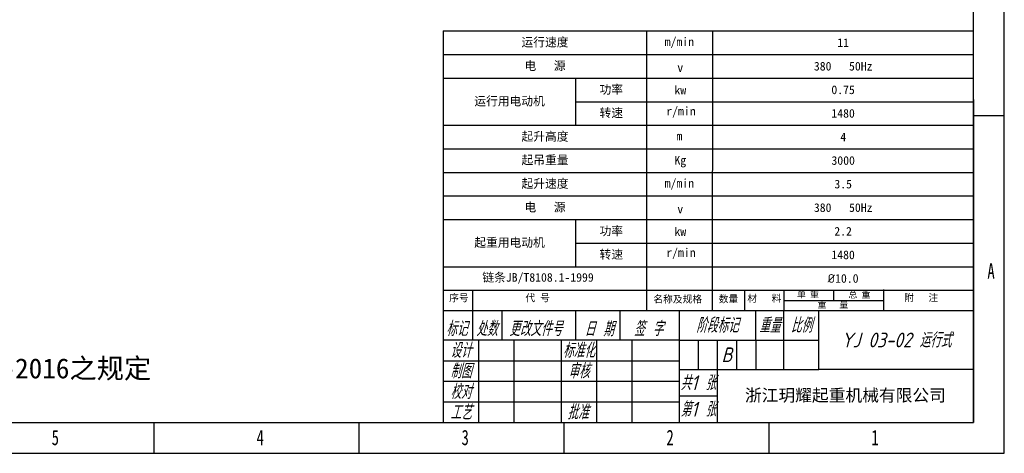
# Model space of a CAD drawing. Header units: millimetres. Extents: x -122 to 2817, y 13 to 2091.
# Tile 33 of 43: x 1230 to 2817, y 13 to 712. Entities that reach past the tile are written whole.
import ezdxf

# ---------------------------------------------------------------- set-up
doc = ezdxf.new("R2010")
doc.units = ezdxf.units.MM
doc.styles.add('标准样式', font='gbeitc.shx', dxfattribs={"height": 50, "bigfont": 'gbcbig.shx'})
doc.styles.add('样式 1', font='SimSun.ttf', dxfattribs={"width": 0.7, "height": 2.5})

# ---------------------------------------------------------------- blocks, each defined once
blk = doc.blocks.new('图框')
at = {"lineweight": -3}
for p, q in [((2267.3, 0), (2267.3, 1603.2)), ((2229.1, 38.2), (2229.1, 1565)), ((1569.7, 525.1), (1569.7, 38.2)), ((1569.7, 525.1), (2229.1, 525.1)), ((1822.9, 177.4), (1822.9, 525.1)), ((1904.6, 177.4), (1905.1, 525.1)), ((1569.7, 495.7), (2229.1, 495.7)), ((1569.7, 466.4), (2229.1, 466.4)), ((1734.6, 407.8), (1734.6, 466.1)), ((1734.6, 437.1), (2229.1, 437.1)), ((2229.1, 439.8), (2229.1, 38.2)), ((2229.1, 419.9), (2267.3, 419.9)), ((1569.7, 407.8), (2229.1, 407.8)), ((1569.7, 407.8), (2229.1, 407.8)), ((1569.7, 378.5), (2229.1, 378.5)), ((1569.7, 349.2), (2229.1, 349.2)), ((1569.7, 319.9), (2229.1, 319.9)), ((1569.7, 290.6), (2229.1, 290.6)), ((1734.6, 232), (1734.6, 290.3)), ((1734.6, 261.3), (2229.1, 261.3)), ((1569.7, 232), (2229.1, 232)), ((1569.7, 202.7), (2229.1, 202.7)), ((1569.7, 202.7), (2229.1, 202.7)), ((1606.4, 140.8), (1606.4, 202.7)), ((1944.7, 177.4), (1944.7, 202.7)), ((1993.5, 177.4), (1993.5, 202.7)), ((2055.5, 190), (2055.5, 202.7)), ((2117.5, 177.4), (2117.5, 203.7)), ((1993.5, 190), (2117.5, 190)), ((1569.7, 177.4), (2229.1, 177.4)), ((1643, 140.8), (1643, 177.4)), ((1734.6, 140.8), (1734.6, 177.4)), ((1789.6, 140.8), (1789.6, 177.4)), ((1862.9, 177.4), (1862.9, 38.2)), ((1958.2, 140.8), (1958.2, 177.4)), ((1993, 177.4), (1993, 104.1)), ((2036.9, 104.1), (2036.9, 177.4)), ((1862.9, 140.8), (1569.7, 140.8)), ((1613.7, 140.8), (1613.7, 38.2)), ((1657.7, 140.8), (1657.7, 38.2)), ((1716.3, 140.8), (1716.3, 38.2)), ((1760.3, 140.8), (1760.3, 38.2)), ((1804.3, 140.8), (1804.3, 38.2)), ((1862.9, 140.8), (2036.9, 140.8)), ((1886.7, 140.8), (1886.7, 104.1)), ((1910.5, 140.8), (1910.5, 104.1)), ((1934.3, 140.8), (1934.3, 104.1)), ((1958.2, 140.8), (1958.2, 104.1)), ((1569.7, 115.1), (1862.9, 115.1)), ((1862.9, 104.1), (2036.9, 104.1)), ((1910.5, 104.1), (1910.5, 38.2)), ((2229.1, 104.1), (2036.9, 104.1)), ((1569.7, 89.5), (1862.9, 89.5)), ((1569.7, 63.8), (1862.9, 63.8)), ((1910.5, 71.1), (1862.9, 71.1)), ((38.2, 38.2), (2229.1, 38.2)), ((1210, 38.2), (1210, 0)), ((1464.8, 38.2), (1464.8, 0)), ((1719.6, 38.2), (1719.6, 0)), ((1974.4, 38.2), (1974.4, 0)), ((0, 0), (2267.3, 0))]:
    blk.add_line(p, q, dxfattribs=at)
at = {"linetype": 'Continuous', "lineweight": -3, "style": '标准样式'}
for s, p in [('标记', (1573.3, 145.7)), ('处数', (1610.7, 145.7)), ('更改文件号', (1651.6, 145.7)), ('日 期', (1745.3, 145.4)), ('签 字', (1806.8, 145.7))]:
    blk.add_text(s, height=18.32, dxfattribs=at).set_placement(p)
at = {"lineweight": -3}
for s, insert, char_height, width, attachment_point in [('{\\fSimSun|b0|i0|c134|p2;运行速度}', (1696.3, 510.4), 10.708, 253.131, 5), ('{\\fSimSun|b0|i0|c134|p2;m/min}', (1845.1, 517), 10.708, 167.165, 1), ('{\\fSimSun|b0|i0|c134|p2;11}', (2067, 510.4), 10.708, 324.308, 5), ('{\\fSimSun|b0|i0|c134|p2;电   源}', (1696.3, 481.1), 10.708, 253.131, 5), ('{\\fSimSun|b0|i0|c134|p2;v}', (1860.8, 484.9), 10.708, 167.165, 1), ('{\\fSimSun|b0|i0|c134|p2;380   50Hz}', (2067, 481.1), 10.708, 324.355, 5), ('{\\fSimSun|b0|i0|c134|p2;功率}', (1778.7, 451.6), 10.708, 88.281, 5), ('{\\fSimSun|b0|i0|c134|p2;kw}', (1857.2, 456.8), 10.708, 167.165, 1), ('{\\fSimSun|b0|i0|c134|p2;0.75}', (2066.9, 451.8), 10.708, 324.401, 5), ('{\\fSimSun|b0|i0|c134|p2;运行用电动机}', (1652.2, 437.1), 10.708, 164.85, 5), ('{\\fSimSun|b0|i0|c134|p2;转速}', (1778.7, 422.5), 10.708, 88.281, 5), ('{\\fSimSun|b0|i0|c134|p2;r/min}', (1847.1, 430.7), 10.708, 167.165, 1), ('{\\fSimSun|b0|i0|c134|p2;1480}', (2066.9, 422.5), 10.708, 324.448, 5), ('{\\fSimSun|b0|i0|c134|p2;起升高度}', (1696.3, 393.2), 10.708, 253.131, 5), ('{\\fSimSun|b0|i0|c134|p2;m}', (1859.7, 399.8), 10.708, 167.165, 1), ('{\\fSimSun|b0|i0|c134|p2;4}', (2067.1, 393.2), 10.708, 324.029, 5), ('{\\fSimSun|b0|i0|c134|p2;起吊重量}', (1696.3, 363.9), 10.708, 253.131, 5), ('{\\fSimSun|b0|i0|c134|p2;Kg}', (1857.2, 369.7), 10.708, 167.165, 1), ('{\\fSimSun|b0|i0|c134|p2;3000}', (2067, 363.9), 10.708, 324.262, 5), ('{\\fSimSun|b0|i0|c134|p2;起升速度}', (1696.3, 334.6), 10.708, 253.131, 5), ('{\\fSimSun|b0|i0|c134|p2;m/min}', (1845.1, 341.1), 10.708, 167.165, 1), ('{\\fSimSun|b0|i0|c134|p2;3.5}', (2067, 334.6), 10.708, 324.308, 5), ('{\\fSimSun|b0|i0|c134|p2;电   源}', (1696.3, 305.3), 10.708, 253.131, 5), ('{\\fSimSun|b0|i0|c134|p2;v}', (1860.8, 309), 10.708, 167.165, 1), ('{\\fSimSun|b0|i0|c134|p2;380   50Hz}', (2067, 305.3), 10.708, 324.355, 5), ('{\\fSimSun|b0|i0|c134|p2;功率}', (1778.7, 275.8), 10.708, 88.281, 5), ('{\\fSimSun|b0|i0|c134|p2;kw}', (1857.2, 281), 10.708, 167.165, 1), ('{\\fSimSun|b0|i0|c134|p2;2.2}', (2066.9, 275.9), 10.708, 324.401, 5), ('{\\fSimSun|b0|i0|c134|p2;起重用电动机}', (1652.2, 261.3), 10.708, 164.85, 5), ('{\\fSimSun|b0|i0|c134|p2;转速}', (1778.7, 246.6), 10.708, 88.281, 5), ('{\\fSimSun|b0|i0|c134|p2;r/min}', (1847.1, 254.9), 10.708, 167.165, 1), ('{\\fSimSun|b0|i0|c134|p2;1480}', (2066.9, 246.6), 10.708, 324.448, 5), ('{\\fSimSun|b0|i0|c134|p2;链条JB/T8108.1-1999}', (1618.4, 224), 10.708, 167.165, 1), ('{\\fISOCPEUR|b0|i0|c0|p34;%%C\\fSimSun|b0|i0|c134|p2;10.0}', (2066.9, 217.3), 10.708, 324.494, 5), ('{\\fSimSun|b0|i0|c134|p2;序号}', (1577.1, 197.7), 8.882, 66.855, 1), ('{\\fSimSun|b0|i0|c134|p2;代 号}', (1672, 197.7), 8.882, 66.855, 1), ('{\\fSimSun|b0|i0|c134|p2;名称及规格}', (1831, 196.1), 8.882, 66.855, 1), ('{\\fSimSun|b0|i0|c134|p2;数量}', (1912.3, 196.3), 8.882, 66.855, 1), ('{\\fSimSun|b0|i0|c134|p2;材   料}', (1947.8, 197), 8.882, 66.855, 1), ('{\\fSimSun|b0|i0|c134|p2;单 重}', (2009.4, 201.4), 7.895, 42.378, 1), ('{\\fSimSun|b0|i0|c134|p2;总 重}', (2073.5, 201.1), 7.895, 42.378, 1), ('{\\fSimSun|b0|i0|c134|p2;附   注}', (2142.7, 197.9), 8.882, 66.855, 1), ('{\\fSimSun|b0|i0|c134|p2;重   量}', (2035.1, 188.7), 7.895, 67.905, 1), ('{\\fSimSun|b0|i0|c134|p2;1.制造、安装、检验使用等应符合JB/T 5317-2016之规定}', (360.4, 118), 24.838, 962.738, 1)]:
    blk.add_mtext(s, dxfattribs=dict(at, insert=insert, char_height=char_height, width=width, attachment_point=attachment_point))
for s, insert, char_height, width, attachment_point, style in [('{\\fSimSun|b0|i0|c134|p2;A}', (2246.3, 236.2), 19.085, 8.026, 1, '样式 1'), ('\\pt0;{\\C4;阶段标记}', (1910.5, 159.1), 18.322, 95.273, 5, '标准样式'), ('{\\C4;重量}', (1975.6, 159.1), 18.32, 34.811, 5, '标准样式'), ('{\\C4;比例}', (2015, 159.1), 18.32, 43.972, 5, '标准样式'), ('{\\C4;YJ 03-02 运行式}', (2133.1, 140.8), 18.322, 192.378, 5, '标准样式'), ('{\\C4;标准化}', (1738.3, 127.9), 18.32, 43.972, 5, '标准样式'), ('{\\C4;B}', (1922.4, 122.5), 18.32, 23.818, 5, '标准样式'), ('{\\C4;审核}', (1738.3, 102.3), 18.32, 43.972, 5, '标准样式'), ('{\\C4;共1 张}', (1886.7, 87.6), 18.32, 47.637, 5, '标准样式'), ('{\\C4;校对}', (1591.7, 76.6), 18.32, 43.972, 5, '标准样式'), ('{\\C4;第1 张}', (1886.7, 54.7), 18.32, 47.637, 5, '标准样式'), ('{\\fFangSong|b0|i0|c134|p49;\\C4;浙江玥耀起重机械有限公司}', (2069.8, 71.2), 15.268, 318.616, 5, '标准样式'), ('{\\C4;工艺}', (1591.7, 51), 18.32, 43.972, 5, '标准样式'), ('{\\fSimSun|b0|i0|c134|p2;5}', (1082.9, 29.2), 19.085, 11.005, 1, '样式 1'), ('{\\fSimSun|b0|i0|c134|p2;4}', (1337.7, 29.2), 19.085, 9.325, 1, '样式 1'), ('{\\fSimSun|b0|i0|c134|p2;3}', (1592.5, 29.2), 19.085, 7.645, 1, '样式 1'), ('{\\fSimSun|b0|i0|c134|p2;2}', (1847.3, 29.2), 19.085, 9.325, 1, '样式 1'), ('{\\fSimSun|b0|i0|c134|p2;1}', (2102.1, 29.2), 19.085, 6.605, 1, '样式 1')]:
    blk.add_mtext(s, dxfattribs=dict(at, insert=insert, char_height=char_height, width=width, attachment_point=attachment_point, style=style))
at = {"color": 4, "lineweight": -3, "char_height": 18.32, "width": 43.972, "attachment_point": 5, "style": '标准样式'}
for s, insert in [('{\\C4;设计}', (1591.7, 127.9)), ('制图', (1591.7, 102.3)), ('批准', (1737.2, 51.2))]:
    blk.add_mtext(s, dxfattribs=dict(at, insert=insert))

msp = doc.modelspace()

# ---------------------------------------------------------------- block references
at = {"xscale": 1.296362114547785, "yscale": 1.296362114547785, "zscale": 1.296362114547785}
msp.add_blockref('图框', (-122.05, 13.008), dxfattribs=at)

doc.saveas('drawing.dxf')
